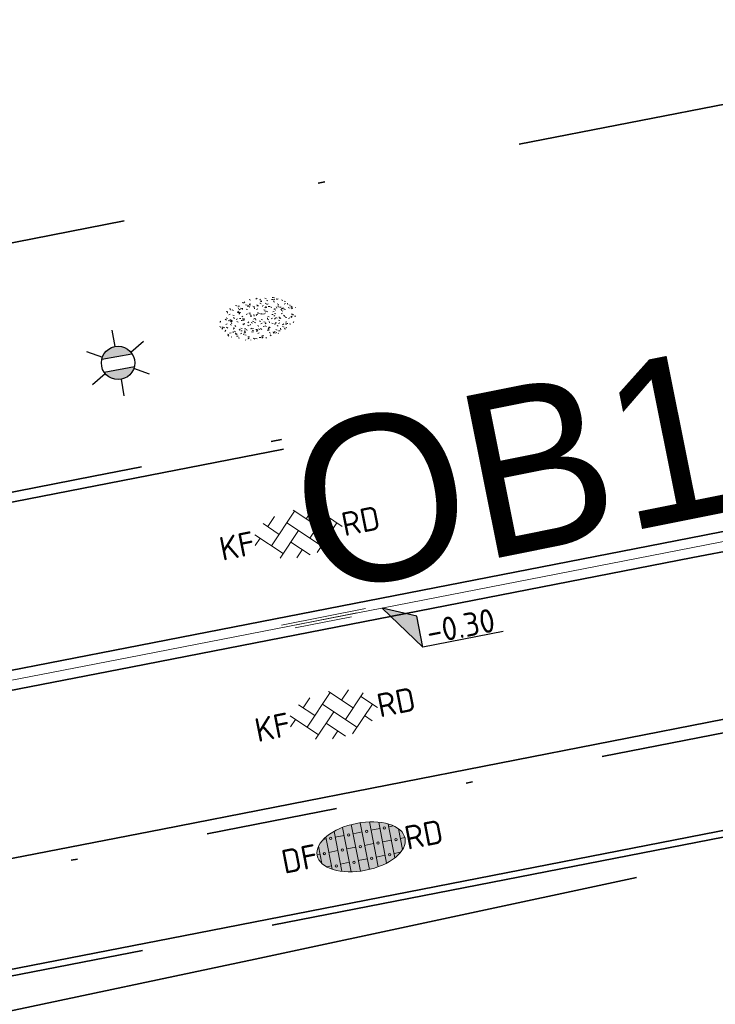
# Model space of a CAD drawing. Header units: metres. Extents: x 0 to 269924, y 0 to 933292.
# Tile 205 of 247: x 135297 to 135308, y 466713 to 466728. Entities that reach past the tile are written whole.
import ezdxf
from ezdxf import colors
from ezdxf.entities.mleader import LeaderData, LeaderLine
from ezdxf.enums import TextEntityAlignment as Align
from ezdxf.math import Vec2, Vec3

# ---------------------------------------------------------------- set-up
doc = ezdxf.new("R2018")
doc.units = ezdxf.units.M
for name, pattern in [('VH-GELEIDEBAND', [6, 2, -2, 0, -2]), ('VH-OPSLUITBAND_100X200', [16, 8, -2, 4, -2]), ('VH-OPSLUITBAND_150X250', [24, 16, -2, 4, -2]), ('XX-PROJECTGRENS', [18, 12, -3, 0, -3])]:
    doc.linetypes.add(name, pattern=pattern)
doc.layers.add('N-WE-GR-GRAS-S', color=7, linetype='Continuous', lineweight=18, true_color=0x00a500)
for name, color, linetype, lineweight in [('N-WE-IE-MEUBILAIR_WEGMEUBILAIR_LICHTMAST-S', 7, 'Continuous', 25), ('N-WE-KG-GRENS_PROJECT-G', 7, 'XX-PROJECTGRENS', 35), ('N-WE-KL-ET_LS_OV_LICHTMAST-S', 190, 'Continuous', 25), ('N-WE-VH-GOOT-S', 170, 'Continuous', 18), ('N-WE-VH-GOOT_STRAATBAKSTEEN-G', 170, 'Continuous', 35), ('N-WE-VH-KANTOPSLUITING-T18', 10, 'Continuous', 18), ('N-WE-VH-KANTOPSLUITING_GELEIDEBAND_50 200_250-G', 20, 'VH-GELEIDEBAND', 35), ('N-WE-VH-KANTOPSLUITING_OPSLUITBAND_100X200-G', 150, 'VH-OPSLUITBAND_100X200', 35), ('N-WE-VH-KANTOPSLUITING_OPSLUITBAND_150X250-G', 150, 'VH-OPSLUITBAND_150X250', 35), ('N-WE-VH-KANTOPSLUITING_VOORKANTBAND-G', 50, 'Continuous', 35), ('N-WE-VH-VERHARDING-T18', 10, 'Continuous', 18), ('N-WE-VH-VERHARDING_ASFALT-S', 7, 'Continuous', 18), ('N-WE-VH-VERHARDING_BETONSTRAATSTEEN-S', 7, 'Continuous', 18), ('N-WE-VH-VERHARDING_STRAATBAKSTEEN-S', 7, 'Continuous', 18), ('X-XX-AL-HOOGTELABEL-S', 7, 'Continuous', 25)]:
    doc.layers.add(name, color=color, linetype=linetype, lineweight=lineweight)
doc.layers.add('X-XX-AL-HULPLIJN-G', color=30, linetype='Continuous', lineweight=18, plot=False)
doc.styles.add('NLCS-ISO', font='NLCS-ISO.ttf')
doc.styles.add('NLCS-ISO-M200-T18', font='NLCS-ISO.ttf', dxfattribs={"height": 0.36})
doc.styles.get("Standard").update_dxf_attribs({"font": 'romand.shx'})

# ---------------------------------------------------------------- blocks, each defined once
blk = doc.blocks.new('*U114')
for p, q in [((2.493, -1.033), (0, 0)), ((0, 0), (2.564, -3.433)), ((2.564, -3.433), (2.493, -1.033)), ((8.765, -3.249), (2.564, -3.433))]:
    blk.add_line(p, q)
blk.add_solid([(2.493, -1.033), (0, 0), (2.564, -3.433)])
at = {"style": 'NLCS-ISO'}
blk.add_attdef('...', text='', height=1.8, rotation=1.70235, dxfattribs=at).set_placement((5.677, -3.76), align=Align.BOTTOM_CENTER)
blk = doc.blocks.new('*U115')
at = {"layer": 'X-XX-AL-HOOGTELABEL-S', "xscale": 0.2000000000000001, "yscale": 0.2000000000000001, "zscale": 0.2000000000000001, "rotation": 358.2976530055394}
blk.add_blockref('*U114', (0, 0), dxfattribs=at).add_auto_attribs({'...': '-0.30'})
blk = doc.blocks.new('*U116')
at = {"layer": 'N-WE-VH-VERHARDING_ASFALT-S', "color": 0, "linetype": 'ByBlock', "lineweight": -2, "transparency": 16777216, "rotation": 11.0601628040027}
blk.add_blockref('*U115', (135302.963, 466719.323), dxfattribs=at)
blk = doc.blocks.new('SVH-SBS_DIKFORMAAT_HALFST_KL-SO')
h = blk.add_hatch(color=254)
edge = h.paths.add_edge_path()
edge.add_ellipse((0.057, -0.028), major_axis=(3.395, 0), ratio=0.533267, start_angle=0, end_angle=360)
for p, q in [((-1.725, -1.569), (-1.725, 1.513)), ((-1.035, -1.742), (-1.035, 1.686)), ((-0.345, -1.825), (-0.345, 1.77)), ((0.345, -1.832), (0.345, 1.776)), ((1.035, -1.761), (1.035, 1.706)), ((1.725, -1.604), (1.725, 1.549)), ((-2.653, 1.063), (-2.415, 1.063)), ((-2.415, -1.269), (-2.415, 1.213)), ((-1.725, 1.063), (-1.035, 1.063)), ((-0.345, 1.063), (0.345, 1.063)), ((1.035, 1.063), (1.725, 1.063)), ((2.415, -1.33), (2.415, 1.274)), ((2.415, 1.063), (2.766, 1.063)), ((3.105, -0.825), (3.105, 0.769)), ((-3.337, 0.028), (-3.105, 0.028)), ((-3.105, -0.687), (-3.105, 0.632)), ((-2.415, 0.028), (-1.725, 0.028)), ((-1.035, 0.028), (-0.345, 0.028)), ((0.345, 0.028), (1.035, 0.028)), ((1.725, 0.028), (2.415, 0.028)), ((3.105, 0.028), (3.45, 0.028)), ((-2.799, -1.007), (-2.415, -1.007)), ((-1.725, -1.007), (-1.035, -1.007)), ((-0.345, -1.007), (0.345, -1.007)), ((1.035, -1.007), (1.725, -1.007)), ((2.415, -1.007), (2.912, -1.007))]:
    blk.add_line(p, q)
for centre in [(-2.07, 1.035), (-0.69, 1.035), (0.69, 1.035), (2.07, 1.035), (-2.76, 0), (-1.38, 0), (0, 0), (1.38, 0), (2.76, 0), (-2.07, -1.091), (-0.69, -1.091), (0.69, -1.035), (2.07, -1.035)]:
    blk.add_circle(centre, 0.0881)
blk.add_ellipse((0.057, -0.028), major_axis=(3.395, 0), ratio=0.533267)
at = {"style": 'NLCS-ISO'}
blk.add_attdef('FORMAAT', text='', height=1.8, dxfattribs=at).set_placement((-3.338, -0.028), align=Align.MIDDLE_RIGHT)
blk.add_attdef('KLEUR', text='', height=1.8, dxfattribs=at).set_placement((3.452, -0.028), align=Align.MIDDLE_LEFT)
at = {"style": 'NLCS-ISO', "flags": 1}
blk.add_attdef('FUNCTIE', text='', height=1.8, dxfattribs=at).set_placement((0.116, -3.585), align=Align.MIDDLE_CENTER)
blk = doc.blocks.new('N-SIE-WEG_LICHTMAST-SO')
h = blk.add_hatch(color=256)
h.paths.add_polyline_path([(1.163, 0.5, 0.658505), (-1.163, 0.5)])
h.paths.add_polyline_path([(-1.163, -0.5, 0.658505), (1.163, -0.5)])
at = {"flags": 128}
for points in [[(0, 1.266), (0, 2.531)], [(-2.192, 1.266), (-1.096, 0.633)], [(1.096, 0.633), (2.192, 1.266)], [(-1.163, 0.5), (1.163, 0.5)], [(-2.192, -1.266), (-1.096, -0.633)], [(-1.163, -0.5), (1.163, -0.5)], [(2.192, -1.266), (1.096, -0.633)], [(0, -1.266), (0, -2.531)]]:
    blk.add_lwpolyline(points, dxfattribs=at)
at = {"ltscale": 0.5}
blk.add_circle((0, 0), 1.266, dxfattribs=at)
at = {"style": 'NLCS-ISO'}
blk.add_attdef('TYPE', text='', height=1.8, dxfattribs=at).set_placement((0, 2.531), align=Align.BOTTOM_CENTER)
blk = doc.blocks.new('SVH-GOOT_SYMBOOL-SO')
at = {"color": 7, "linetype": 'Continuous'}
for p, q in [((0.2, 3.125), (0.2, -3.359)), ((0, 2.669), (0, -2.669)), ((-0.206, 2.137), (-0.206, -2.217))]:
    blk.add_line(p, q, dxfattribs=at)
at = {"style": 'NLCS-ISO'}
blk.add_attdef('MATERIAAL', text='', height=1.8, dxfattribs=at).set_placement((-1.098, 0), align=Align.MIDDLE_RIGHT)
blk.add_attdef('KLEUR', text='', height=1.8, dxfattribs=at).set_placement((1.1, 0), align=Align.MIDDLE_LEFT)
blk = doc.blocks.new('*U586')
at = {"layer": 'N-WE-VH-GOOT-S', "xscale": 0.2, "yscale": 0.2, "zscale": 0.2, "rotation": 90.04068231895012}
blk.add_blockref('SVH-GOOT_SYMBOOL-SO', (0, 0), dxfattribs=at)
blk = doc.blocks.new('*U587')
at = {"layer": 'N-WE-KL-ET_LS_OV_LICHTMAST-S', "color": 0, "linetype": 'ByBlock', "lineweight": -2, "transparency": 16777216, "rotation": 11.06016280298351}
blk.add_blockref('*U586', (135302.056, 466719.146), dxfattribs=at)
blk = doc.blocks.new('*U141')
at = {"lineweight": 30, "flags": 106}
blk.add_attdef('OB', text='', height=0.36, dxfattribs=at).set_placement((0, 0.1), align=Align.BOTTOM_CENTER)
blk = doc.blocks.new('SGR-GRAS_01-SO')
at = {"ltscale": 0.1}
for p, q in [((-0.212, 0.998), (-0.269, 1.031)), ((0.073, 0.993), (0.138, 1.031)), ((-1.448, 0.644), (-1.521, 0.664)), ((-1.469, 0.576), (-1.482, 0.65)), ((-1.302, 0.761), (-1.324, 0.774)), ((-1.284, 0.684), (-1.278, 0.759)), ((-1.154, 0.647), (-1.207, 0.7)), ((-0.939, 0.84), (-1.004, 0.878)), ((-0.968, 0.512), (-0.915, 0.565)), ((-0.893, 0.496), (-0.965, 0.515)), ((-0.892, 0.812), (-0.817, 0.812)), ((-0.873, 0.655), (-0.886, 0.729)), ((-0.871, 0.625), (-0.799, 0.644)), ((-0.804, 0.474), (-0.869, 0.511)), ((-0.73, 0.647), (-0.783, 0.7)), ((-0.689, 0.607), (-0.682, 0.682)), ((-0.576, 0.919), (-0.64, 0.957)), ((-0.562, 0.919), (-0.509, 0.972)), ((-0.441, 0.553), (-0.506, 0.59)), ((-0.427, 0.785), (-0.499, 0.804)), ((-0.425, 0.706), (-0.36, 0.743)), ((-0.305, 0.647), (-0.358, 0.7)), ((-0.317, 0.812), (-0.242, 0.812)), ((-0.316, 0.774), (-0.244, 0.793)), ((-0.278, 0.735), (-0.291, 0.809)), ((-0.078, 0.632), (-0.143, 0.669)), ((-0.093, 0.53), (-0.087, 0.604)), ((0.128, 0.636), (0.056, 0.656)), ((0.119, 0.647), (0.066, 0.7)), ((0.286, 0.711), (0.221, 0.748)), ((0.239, 0.923), (0.312, 0.942)), ((0.258, 0.812), (0.333, 0.812)), ((0.317, 0.814), (0.304, 0.888)), ((0.322, 0.565), (0.375, 0.618)), ((0.429, 0.477), (0.494, 0.514)), ((0.543, 0.647), (0.49, 0.7)), ((0.502, 0.452), (0.509, 0.527)), ((0.594, 0.925), (0.522, 0.945)), ((0.554, 0.619), (0.626, 0.638)), ((0.649, 0.79), (0.584, 0.827)), ((0.684, 0.487), (0.611, 0.507)), ((0.833, 0.812), (0.908, 0.812)), ((0.912, 0.894), (0.907, 0.925)), ((0.967, 0.647), (0.914, 0.7)), ((0.927, 0.764), (0.992, 0.802)), ((1.012, 0.869), (0.947, 0.906)), ((1.15, 0.777), (1.077, 0.796)), ((1.147, 0.502), (1.082, 0.54)), ((1.109, 0.767), (1.182, 0.787)), ((1.392, 0.647), (1.339, 0.7)), ((1.51, 0.581), (1.445, 0.619)), ((-1.964, -0.07), (-1.977, 0.004)), ((-1.93, 0.188), (-1.925, 0.244)), ((-1.893, 0.237), (-1.921, 0.253)), ((-1.668, 0.023), (-1.595, 0.043)), ((-1.596, 0.241), (-1.649, 0.294)), ((-1.53, 0.316), (-1.595, 0.353)), ((-1.517, 0.187), (-1.442, 0.187)), ((-1.358, 0.206), (-1.431, 0.226)), ((-1.427, 0.476), (-1.354, 0.496)), ((-1.421, 0.131), (-1.356, 0.168)), ((-1.369, 0.009), (-1.382, 0.083)), ((-1.375, 0.106), (-1.322, 0.159)), ((-1.334, 0.111), (-1.328, 0.186)), ((-1.167, 0.395), (-1.232, 0.432)), ((-1.172, 0.241), (-1.225, 0.294)), ((-1.112, 0.172), (-1.04, 0.192)), ((-1.032, 0.028), (-1.097, 0.066)), ((-0.942, 0.187), (-0.867, 0.187)), ((-0.923, 0.418), (-0.858, 0.456)), ((-0.803, 0.057), (-0.875, 0.077)), ((-0.747, 0.241), (-0.8, 0.294)), ((-0.773, 0.089), (-0.786, 0.163)), ((-0.739, 0.034), (-0.732, 0.109)), ((-0.669, 0.107), (-0.734, 0.145)), ((-0.557, 0.321), (-0.485, 0.34)), ((-0.337, 0.347), (-0.41, 0.366)), ((-0.323, 0.241), (-0.376, 0.294)), ((-0.306, 0.186), (-0.371, 0.224)), ((-0.367, 0.187), (-0.292, 0.187)), ((-0.243, 0.017), (-0.17, 0.036)), ((-0.178, 0.169), (-0.191, 0.242)), ((-0.143, -0.043), (-0.137, 0.032)), ((-0.085, 0.159), (-0.032, 0.212)), ((-0.069, 0.189), (-0.004, 0.227)), ((0.057, 0.265), (-0.008, 0.303)), ((-0.002, 0.47), (0.071, 0.489)), ((0.101, 0.241), (0.048, 0.294)), ((0.218, 0.198), (0.146, 0.217)), ((0.208, 0.187), (0.283, 0.187)), ((0.313, 0.166), (0.385, 0.185)), ((0.42, 0.344), (0.355, 0.382)), ((0.417, 0.248), (0.404, 0.322)), ((0.526, 0.241), (0.472, 0.294)), ((0.555, -0.022), (0.49, 0.015)), ((0.774, 0.049), (0.701, 0.069)), ((0.784, 0.423), (0.719, 0.461)), ((0.783, 0.187), (0.858, 0.187)), ((0.918, 0.057), (0.853, 0.094)), ((0.868, 0.315), (0.941, 0.334)), ((0.95, 0.241), (0.897, 0.294)), ((1.012, 0.328), (0.999, 0.402)), ((1.098, 0.375), (1.104, 0.45)), ((1.239, 0.338), (1.167, 0.358)), ((1.183, 0.011), (1.255, 0.03)), ((1.206, 0.212), (1.259, 0.265)), ((1.282, 0.136), (1.217, 0.173)), ((1.283, 0.248), (1.348, 0.286)), ((1.374, 0.241), (1.321, 0.294)), ((1.358, 0.187), (1.433, 0.187)), ((1.424, 0.463), (1.496, 0.483)), ((1.645, 0.215), (1.58, 0.252)), ((1.607, 0.407), (1.594, 0.481)), ((1.693, 0.298), (1.7, 0.373)), ((1.795, 0.19), (1.722, 0.209)), ((1.738, 0.159), (1.81, 0.179)), ((1.798, 0.241), (1.745, 0.294)), ((1.933, 0.187), (1.948, 0.187)), ((-1.918, -0.157), (-1.854, -0.119)), ((-1.824, -0.083), (-1.897, -0.064)), ((-1.759, -0.13), (-1.823, -0.092)), ((-1.782, -0.301), (-1.729, -0.248)), ((-1.624, -0.496), (-1.689, -0.459)), ((-1.613, -0.166), (-1.667, -0.113)), ((-1.567, -0.438), (-1.492, -0.438)), ((-1.395, -0.051), (-1.46, -0.013)), ((-1.385, -0.462), (-1.378, -0.387)), ((-1.353, -0.281), (-1.281, -0.261)), ((-1.269, -0.232), (-1.341, -0.212)), ((-1.261, -0.417), (-1.326, -0.38)), ((-1.269, -0.557), (-1.282, -0.483)), ((-1.189, -0.166), (-1.242, -0.113)), ((-1.065, -0.386), (-1, -0.348)), ((-0.992, -0.438), (-0.917, -0.438)), ((-0.897, -0.338), (-0.962, -0.301)), ((-0.765, -0.166), (-0.818, -0.113)), ((-0.798, -0.132), (-0.726, -0.112)), ((-0.789, -0.539), (-0.782, -0.464)), ((-0.713, -0.381), (-0.786, -0.361)), ((-0.674, -0.477), (-0.687, -0.403)), ((-0.534, -0.259), (-0.599, -0.222)), ((-0.567, -0.098), (-0.502, -0.061)), ((-0.491, -0.248), (-0.438, -0.195)), ((-0.484, -0.436), (-0.411, -0.416)), ((-0.417, -0.438), (-0.342, -0.438)), ((-0.341, -0.166), (-0.394, -0.113)), ((-0.248, -0.091), (-0.32, -0.072)), ((-0.171, -0.18), (-0.236, -0.143)), ((-0.078, -0.398), (-0.091, -0.324)), ((0.084, -0.166), (0.031, -0.113)), ((0.072, -0.287), (0.144, -0.268)), ((0.192, -0.101), (0.127, -0.064)), ((0.158, -0.438), (0.233, -0.438)), ((0.308, -0.24), (0.235, -0.221)), ((0.327, -0.468), (0.262, -0.43)), ((0.287, -0.327), (0.352, -0.289)), ((0.452, -0.12), (0.459, -0.046)), ((0.508, -0.166), (0.455, -0.113)), ((0.517, -0.318), (0.504, -0.244)), ((0.69, -0.389), (0.625, -0.351)), ((0.627, -0.138), (0.7, -0.119)), ((0.733, -0.438), (0.808, -0.438)), ((0.785, -0.039), (0.85, -0.002)), ((0.863, -0.389), (0.791, -0.37)), ((0.799, -0.195), (0.852, -0.142)), ((0.932, -0.166), (0.879, -0.113)), ((0.942, -0.442), (1.014, -0.423)), ((1.053, -0.31), (0.988, -0.272)), ((1.048, -0.198), (1.054, -0.123)), ((1.112, -0.239), (1.099, -0.165)), ((1.329, -0.1), (1.256, -0.08)), ((1.356, -0.166), (1.303, -0.113)), ((1.308, -0.438), (1.383, -0.438)), ((1.416, -0.231), (1.351, -0.193)), ((1.497, -0.293), (1.569, -0.274)), ((1.639, -0.268), (1.704, -0.231)), ((1.643, -0.275), (1.65, -0.2)), ((1.684, -0.547), (1.736, -0.495)), ((1.707, -0.159), (1.694, -0.085)), ((1.779, -0.152), (1.715, -0.114)), ((1.781, -0.166), (1.728, -0.113)), ((1.884, -0.248), (1.812, -0.229)), ((-1.631, -0.572), (-1.684, -0.519)), ((-1.535, -0.657), (-1.498, -0.636)), ((-1.207, -0.572), (-1.26, -0.519)), ((-1.179, -0.67), (-1.252, -0.651)), ((-1.126, -0.784), (-1.191, -0.746)), ((-1.039, -0.585), (-0.967, -0.565)), ((-0.898, -0.654), (-0.845, -0.601)), ((-0.836, -0.943), (-0.853, -0.926)), ((-0.783, -0.572), (-0.836, -0.519)), ((-0.763, -0.705), (-0.828, -0.667)), ((-0.725, -0.889), (-0.652, -0.869)), ((-0.709, -0.902), (-0.644, -0.864)), ((-0.624, -0.819), (-0.696, -0.799)), ((-0.582, -0.994), (-0.587, -0.97)), ((-0.399, -0.626), (-0.464, -0.588)), ((-0.376, -0.979), (-0.429, -0.926)), ((-0.358, -0.572), (-0.411, -0.519)), ((-0.265, -0.992), (-0.33, -0.955)), ((-0.158, -0.529), (-0.23, -0.51)), ((-0.211, -0.614), (-0.146, -0.577)), ((-0.193, -0.616), (-0.187, -0.541)), ((-0.169, -0.74), (-0.097, -0.72)), ((-0.068, -0.968), (-0.141, -0.948)), ((-0.036, -0.547), (-0.101, -0.509)), ((-0.014, -1.008), (0.039, -0.955)), ((0.048, -0.979), (-0.005, -0.926)), ((0.021, -0.964), (0.008, -0.89)), ((0.066, -0.572), (0.013, -0.519)), ((0.099, -0.913), (0.034, -0.876)), ((0.397, -0.678), (0.325, -0.659)), ((0.386, -0.591), (0.459, -0.572)), ((0.393, -0.601), (0.446, -0.548)), ((0.462, -0.834), (0.397, -0.797)), ((0.402, -0.693), (0.409, -0.618)), ((0.472, -0.979), (0.419, -0.926)), ((0.49, -0.572), (0.437, -0.519)), ((0.617, -0.884), (0.604, -0.81)), ((0.643, -0.843), (0.708, -0.806)), ((0.701, -0.895), (0.773, -0.876)), ((0.825, -0.755), (0.76, -0.718)), ((0.856, -0.938), (0.844, -0.926)), ((0.914, -0.572), (0.861, -0.519)), ((0.953, -0.827), (0.88, -0.808)), ((0.998, -0.77), (1.004, -0.696)), ((1.188, -0.676), (1.123, -0.639)), ((1.141, -0.556), (1.206, -0.518)), ((1.212, -0.805), (1.199, -0.731)), ((1.256, -0.746), (1.328, -0.727)), ((1.339, -0.572), (1.286, -0.519)), ((1.419, -0.538), (1.346, -0.518)), ((1.551, -0.597), (1.486, -0.56)), ((1.713, -0.522), (1.71, -0.519)), ((0.172, -1.037), (0.218, -1.024))]:
    blk.add_line(p, q, dxfattribs=at)
at = {"ltscale": 0.1, "style": 'NLCS-ISO'}
blk.add_attdef('TYPE', text='', height=0.5, dxfattribs=at).set_placement((3.471, -0.016), align=Align.MIDDLE_CENTER)
blk = doc.blocks.new('SVH-BSS_KEIFORMAAT_KEPER_KL-SO')
for p, q in [((-0.1, 1.585), (1.485, 0)), ((-2.52, 1.035), (-1.485, 0)), ((-2.227, -0.742), (0, 1.485)), ((-2.227, 0.742), (-1.568, 1.402)), ((0.742, 0.742), (1.405, 1.405)), ((0.742, -0.742), (2.464, 0.979)), ((-3.438, -0.468), (-2.97, 0)), ((-3.308, 0.338), (-1.485, -1.485)), ((-1.774, -1.774), (0, 0)), ((-0.742, 0.742), (1.485, -1.485)), ((1.058, -1.911), (2.97, 0)), ((2.227, 0.742), (3.31, -0.34)), ((-0.742, -0.742), (0.504, -1.989)), ((2.227, -0.742), (2.72, -1.235)), ((-0.515, -2), (0, -1.485))]:
    blk.add_line(p, q)
at = {"style": 'NLCS-ISO'}
blk.add_attdef('FORMAAT', text='', height=1.8, dxfattribs=at).set_placement((-3.471, -0.234), align=Align.MIDDLE_RIGHT)
blk.add_attdef('KLEUR', text='', height=1.8, dxfattribs=at).set_placement((3.318, -0.215), align=Align.MIDDLE_LEFT)
at = {"style": 'NLCS-ISO', "flags": 1}
blk.add_attdef('FUNCTIE', text='', height=1.8, dxfattribs=at).set_placement((0.116, -3.585), align=Align.MIDDLE_CENTER)

msp = doc.modelspace()

# ---------------------------------------------------------------- linework, layer by layer
at = {"layer": 'N-WE-KG-GRENS_PROJECT-G', "flags": 128}
msp.add_lwpolyline([(133942.152, 466524.013), (133955.533, 466522.507), (133956.145, 466521.626), (133962.811, 466521.355), (133963.543, 466522.67), (133965.054, 466522.563), (133965.551, 466521.193), (133981.5, 466520.334), (133981.565, 466520.896), (133982.028, 466520.86), (133994.134, 466520.33), (133994.151, 466519.671), (134009.067, 466519.478), (134013.911, 466519.512), (134027.732, 466519.636), (134028.693, 466519.554), (134034.796, 466519.611), (134050.86, 466519.659), (134068.501, 466520.152), (134071.254, 466520.237), (134077.26, 466520.692), (134094.041, 466522.635), (134101.385, 466523.282), (134101.428, 466523.91), (134128.995, 466527.092), (134141.938, 466528.627), (134148.421, 466529.392), (134148.476, 466529.087), (134157.108, 466530.24), (134157.762, 466530.339), (134157.953, 466529.076), (134163.706, 466529.946), (134172.69, 466531.055), (134201.838, 466535.069), (134202.197, 466534.878), (134203.304, 466535.042), (134208.161, 466535.722), (134214.682, 466536.673), (134215.15, 466536.846), (134235.766, 466539.754), (134239.587, 466540.449), (134251.117, 466542.218), (134251.536, 466542.09), (134264.479, 466543.833), (134264.487, 466544.317), (134273.56, 466545.641), (134273.608, 466545.287), (134285.679, 466546.863), (134299.118, 466548.971), (134309.192, 466550.345), (134329.805, 466553.659), (134341.526, 466555.206), (134346.97, 466556.112), (134351.977, 466556.025), (134358.949, 466556.887), (134359.186, 466557.313), (134365.426, 466557.917), (134389.225, 466560.758), (134395.395, 466561.519), (134400.633, 466562.019), (134418.638, 466563.907), (134426.404, 466566.343), (134432.472, 466567.14), (134437.532, 466567.422), (134444.848, 466568.25), (134448.277, 466568.388), (134484.594, 466572.762), (134486.539, 466572.966), (134490.599, 466573.546), (134498.499, 466574.536), (134514.318, 466576.701), (134542.397, 466581.367), (134546.702, 466582.122), (134551.593, 466582.441), (134551.871, 466583.179), (134557.906, 466584.406), (134558.276, 466584.115), (134567.36, 466586.004), (134582.717, 466588.715), (134583.108, 466588.972), (134590.444, 466590.398), (134630.038, 466598.271), (134633.264, 466598.923), (134632.087, 466604.993), (134646.051, 466607.537), (134647.414, 466607.429), (134666.972, 466611.405), (134675.342, 466617.463), (134674.819, 466607.593), (134696.995, 466610.537), (134702.172, 466611.327), (134706.525, 466612.071), (134709.085, 466612.323), (134712.087, 466612.776), (134715, 466613.203), (134716.349, 466613.229), (134723.364, 466613.968), (134738.981, 466616.639), (134746.062, 466617.28), (134746.09, 466616.641), (134760.121, 466618.861), (134759.993, 466619.829), (134768.446, 466621.137), (134784.615, 466623.738), (134787.541, 466625.072), (134796.772, 466626.479), (134796.899, 466625.715), (134813.878, 466628.545), (134820.226, 466629.584), (134847.68, 466634.234), (134881.79, 466639.204), (134881.926, 466639.532), (134884.43, 466640.009), (134893.797, 466641.711), (134903.085, 466643.328), (134904.138, 466643.527), (134920.265, 466646.374), (134921.332, 466646.578), (134937.367, 466649.518), (134938.501, 466649.708), (134961.555, 466654.096), (134967.764, 466655.262), (134974.722, 466656.563), (134984.23, 466658.491), (134992.023, 466659.998), (134995.809, 466660.766), (135000.442, 466661.693), (135009.695, 466663.648), (135010.659, 466663.869), (135018.832, 466665.618), (135021.92, 466666.314), (135034.093, 466668.943), (135034.161, 466668.769), (135043.8, 466670.832), (135059.084, 466674.02), (135068.771, 466676.078), (135083.089, 466679.034), (135091.902, 466680.993), (135097.488, 466682.166), (135104.831, 466683.651), (135116.534, 466686.231), (135119.892, 466686.792), (135126.3, 466688.013), (135127.347, 466688.196), (135130.448, 466688.891), (135135.602, 466689.887), (135140.19, 466691.518), (135166.592, 466696.94), (135182.368, 466700.724), (135201.902, 466704.748), (135203.941, 466705.082), (135209.867, 466705.957), (135217.801, 466707.782), (135228.821, 466709.933), (135242.391, 466712.598), (135277.698, 466719.723), (135279.457, 466720.111), (135279.55, 466721.578), (135288.178, 466723.073), (135350.963, 466735.305), (135501.986, 466763.685), (135501.162, 466761.839), (135525.132, 466766.833), (135533.639, 466768.672), (135569.042, 466775.188), (135582.767, 466777.378), (135584.022, 466777.634), (135585.675, 466776.264, 0.01918), (135652.451, 466792.01), (135652.891, 466793.457), (135660.981, 466795.919), (135661.574, 466796.074), (135664.481, 466796.836), (135665.946, 466796.651), (135673.558, 466799.328), (135680.977, 466801.739), (135687.276, 466804.201), (135692.547, 466806.295), (135705.432, 466809.743), (135712.094, 466810.706), (135728.145, 466817.035), (135760.285, 466825.832), (135773.458, 466829.179), (135789.116, 466834.08), (135813.029, 466842.892), (135823.352, 466846.718), (135839.426, 466852.91), (135860.96, 466860.89), (135867.928, 466863.26), (135895.199, 466872.784), (135899.312, 466861.8), (135873.359, 466852.082), (135873.188, 466848.843), (135867.814, 466846.669), (135856.104, 466842.036), (135847.253, 466838.505), (135830.033, 466832.514), (135818.854, 466828.652), (135812.865, 466826.949), (135808.959, 466825.804), (135805.053, 466824.658), (135770.731, 466814.307), (135766.971, 466812.016), (135761.879, 466808.079), (135757.591, 466807.133), (135743.839, 466803.566), (135724.075, 466798.35), (135721.275, 466798.229), (135720.422, 466801.401), (135715.133, 466799.834), (135698.553, 466794.754), (135698.279, 466793.693), (135686.038, 466790.352), (135686.038, 466789.248), (135686.038, 466787.562), (135681.985, 466786.092), (135677.719, 466785.319), (135623.458, 466770.711), (135607.41, 466767.662), (135584.355, 466763.142), (135577.091, 466761.475), (135570.47, 466760.803), (135524.714, 466753.103), (135522.642, 466752.878), (135515.666, 466751.661), (135498.388, 466748.218), (135460.498, 466741.759), (135438.515, 466737.953), (135402.134, 466731.048), (135401.842, 466732.671), (135396.111, 466731.637), (135390.927, 466730.659), (135374.008, 466727.423), (135342.463, 466720.896), (135337.831, 466720.249), (135332.781, 466719.412), (135316.41, 466716.549), (135312.764, 466716.512), (135301.04, 466714.003), (135296.667, 466713.077), (135288.078, 466711.338), (135288.031, 466710.414), (135288.066, 466708.643), (135283.612, 466707.738), (135244.114, 466700.084), (135242.59, 466702.114), (135218.779, 466697.088), (135216.4, 466696.736), (135207.126, 466694.996), (135197.842, 466693.22), (135196.987, 466690.777), (135188.214, 466689.009), (135186.218, 466690.919), (135157.953, 466685.339), (135157.545, 466682.623), (135152.388, 466681.564), (135151.517, 466683.806), (135135.729, 466680.62), (135134.464, 466677.149), (135128.184, 466675.854), (135125.788, 466678.571), (135109.606, 466675.114), (135107.871, 466673.543), (135107.871, 466672.134), (135099.469, 466670.442), (135080.265, 466666.625), (135079.406, 466666.151), (135069.61, 466664.202), (135057.638, 466661.759), (135035.803, 466657.155), (135033.723, 466658.689), (135013.618, 466654.679), (135014.198, 466652.086), (135012.612, 466651.731), (135012.176, 466654.16), (134999.525, 466651.581), (134981.058, 466648.065), (134978.74, 466647.609), (134978.586, 466647.723), (134973.29, 466646.777), (134967.912, 466645.754), (134966.071, 466645.409), (134952.75, 466642.776), (134952.592, 466643.577), (134951.246, 466643.315), (134944.955, 466642.097), (134940.872, 466641.345), (134939.907, 466640.789), (134925.329, 466637.906), (134925.171, 466637.877), (134925.333, 466636.966), (134925.553, 466635.733), (134922.159, 466635.157), (134921.983, 466636.201), (134920.712, 466635.973), (134906.644, 466633.431), (134906.509, 466633.768), (134899.927, 466632.517), (134896.041, 466630.574), (134862.297, 466626.202), (134861.423, 466623.924), (134854.723, 466622.819), (134853.222, 466624.597), (134834.721, 466621.381), (134818.755, 466618.638), (134803.128, 466616.182), (134801.097, 466614.744), (134787.48, 466613.242), (134768.983, 466610.888), (134755.14, 466609.258), (134754.957, 466609.237), (134754.786, 466610.217), (134731.872, 466606.359), (134713.4, 466603.055), (134699.607, 466600.717), (134685.428, 466598.156), (134675.878, 466596.194), (134672.276, 466595.656), (134668.91, 466595.016), (134645.926, 466591.058), (134638.577, 466590.001), (134611.474, 466584.899), (134601.717, 466583.131), (134600.6, 466582.901), (134592.762, 466581.44), (134575.118, 466578.109), (134569.726, 466577.127), (134558.057, 466574.923), (134547.369, 466573.132), (134538.23, 466571.522), (134531.355, 466570.551), (134524.272, 466569.346), (134519.026, 466568.326), (134515.39, 466567.719), (134505.384, 466563.341), (134500.986, 466562.643), (134495.881, 466561.909), (134495.823, 466562.312), (134492.204, 466563.642), (134484.398, 466562.518), (134478.905, 466561.786), (134469.843, 466560.533), (134464.536, 466559.742), (134456.919, 466558.745), (134448.033, 466557.687), (134433.208, 466556.61), (134412.104, 466554.577), (134407.553, 466554.101), (134387.467, 466551.741), (134381.785, 466550.955), (134364.962, 466548.659), (134360.191, 466548.481), (134354.944, 466547.628), (134324.113, 466542.837), (134319.685, 466541.923), (134312.466, 466540.844), (134307.061, 466539.9), (134305.527, 466540.739), (134283.993, 466537.831), (134278.004, 466536.268), (134260.392, 466533.941), (134253.899, 466532.65), (134244.867, 466531.618), (134227.961, 466528.835), (134196.876, 466524.748), (134191.294, 466524.652), (134189.441, 466519.487), (134180.543, 466523.251), (134138.079, 466517.961), (134135.279, 466517.668), (134120.646, 466515.791), (134115.858, 466514.998), (134094.415, 466512.788), (134094.483, 466512.133), (134077.905, 466510.692), (134056.132, 466509.19), (134043.898, 466509.02), (134033.049, 466509.242), (134023.923, 466509.529), (134011.048, 466510.262), (134011.12, 466510.989), (133978.031, 466511.971), (133977.492, 466511.386), (133976.525, 466511.415), (133970.93, 466511.61), (133940.859, 466512.853), (133936.339, 466513.04), (133926.354, 466513.566), (133918.767, 466513.929), (133914.845, 466514.016), (133909.555, 466514.279), (133907.78, 466514.373), (133898.183, 466514.701), (133889.291, 466514.99), (133877.411, 466515.387), (133865.169, 466516.189), (133858.598, 466516.511), (133853.557, 466516.784), (133840.824, 466517.534), (133833.647, 466517.757), (133833.706, 466517.421), (133832.853, 466517.458), (133826.979, 466517.575), (133808.076, 466518.296), (133803.308, 466518.179), (133802.56, 466518.555), (133780.072, 466520.153), (133779.6, 466519.291), (133774.066, 466519.538), (133773.735, 466520.559), (133740.527, 466522.642), (133713.376, 466524.159), (133705.703, 466524.636), (133705.709, 466526.266), (133685.059, 466527.583), (133660.563, 466529.253), (133639.129, 466529.346), (133622.453, 466530.286), (133616.388, 466530.543), (133614.494, 466530.624), (133604.393, 466531.597), (133597.464, 466531.465), (133574.3, 466531.955), (133566.695, 466531.543), (133561.32, 466531.616), (133554.142, 466531.627), (133545.309, 466531.719), (133535.509, 466531.795), (133530.483, 466531.897), (133499.098, 466532.845), (133498.91, 466530.624), (133497.604, 466522.359), (133448.566, 466524.379), (133448.421, 466522.59), (133414.567, 466524.034), (133414.497, 466533.241), (133401.904, 466533.723), (133353.812, 466535.745), (133352.26, 466536.139), (133333.107, 466536.524), (133333.343, 466545.829), (133369.152, 466544.714), (133381.325, 466544.396), (133400.699, 466543.637), (133404.005, 466543.551), (133435.456, 466542.61), (133435.456, 466542.277), (133451.526, 466541.628), (133467.883, 466541.235), (133477.659, 466542.034), (133509.103, 466541.442), (133515.138, 466541.284), (133519.939, 466540.992), (133525.525, 466540.798), (133532.518, 466540.097), (133548.147, 466539.778), (133548.297, 466540.601), (133555.22, 466540.722), (133564.265, 466540.558), (133565.06, 466540.188), (133570.074, 466540.025), (133574.07, 466539.875), (133576.623, 466539.795), (133577.163, 466540.007), (133601.21, 466539.677), (133602.809, 466541.635), (133610.483, 466541.448), (133611.878, 466539.353), (133618.8, 466539.154), (133622.331, 466538.943), (133622.362, 466539.485), (133627.247, 466539.274), (133627.305, 466538.709), (133642.487, 466537.733), (133654.92, 466537.235), (133674.71, 466536.649), (133674.766, 466536.962), (133682.638, 466536.639), (133685.084, 466535.631), (133701.924, 466534.36), (133703.6, 466534.856), (133708.504, 466534.396), (133731.895, 466532.391), (133737.992, 466531.942), (133749.854, 466530.901), (133752.15, 466530.77), (133756.921, 466530.655), (133767.535, 466530.109), (133779.853, 466530.016), (133787.77, 466529.934), (133810.905, 466528.967), (133832.384, 466528.238), (133837.192, 466527.837), (133897.841, 466525.036)], format="xyb", close=True, dxfattribs=at)
at = {"layer": 'N-WE-VH-GOOT_STRAATBAKSTEEN-G', "flags": 128}
for points in [[(135099.352, 466678.655), (135105.806, 466679.959), (135108.878, 466680.579), (135124.92, 466683.811), (135144.242, 466687.676), (135146.992, 466688.226), (135167.273, 466692.325), (135179.756, 466694.851), (135191.674, 466697.266), (135203.122, 466699.584), (135219.904, 466702.972), (135269.882, 466712.954), (135284.319, 466715.827), (135289.968, 466716.948), (135291.06, 466717.158), (135299.095, 466718.72), (135307.615, 466720.385), (135311.461, 466721.124), (135313.604, 466721.513), (135313.849, 466721.557), (135314.107, 466721.605), (135316.025, 466721.954)], [(135099.411, 466678.361), (135105.865, 466679.665), (135108.938, 466680.285), (135124.979, 466683.517), (135144.3, 466687.381), (135147.051, 466687.932), (135167.332, 466692.031), (135179.815, 466694.557), (135191.733, 466696.972), (135203.181, 466699.29), (135219.963, 466702.678), (135269.941, 466712.66), (135284.378, 466715.533), (135290.025, 466716.654), (135291.117, 466716.863), (135299.152, 466718.426), (135307.672, 466720.091), (135311.516, 466720.829), (135313.657, 466721.218), (135313.903, 466721.262), (135314.161, 466721.31), (135316.079, 466721.658)]]:
    msp.add_lwpolyline(points, dxfattribs=at)
at = {"layer": 'N-WE-VH-KANTOPSLUITING_GELEIDEBAND_50 200_250-G', "flags": 128}
msp.add_lwpolyline([(135308.259, 466717.454), (135308.185, 466717.44), (135299.673, 466715.776), (135291.629, 466714.212), (135290.543, 466714.004), (135288.411, 466713.581)], dxfattribs=at)
at = {"layer": 'N-WE-VH-KANTOPSLUITING_OPSLUITBAND_100X200-G', "flags": 128}
msp.add_lwpolyline([(135197.656, 466693.529), (135202.437, 466694.498), (135202.319, 466695.086), (135202.904, 466695.205), (135205.063, 466695.641), (135205.182, 466695.052), (135216.963, 466697.431), (135216.845, 466698.019), (135219.589, 466698.573), (135219.708, 466697.985), (135221.591, 466698.365), (135235.046, 466701.072), (135242.614, 466702.582), (135244.241, 466700.414), (135287.543, 466708.806), (135287.703, 466711.88), (135291.924, 466712.69), (135299.97, 466714.255), (135308.48, 466715.918), (135312.296, 466716.651), (135316.875, 466717.484), (135317.31, 466717.567), (135317.908, 466717.155), (135329.071, 466719.215), (135331.421, 466720.275), (135347.259, 466723.315), (135348.251, 466723.506), (135389.342, 466731.869), (135391.08, 466730.739)], dxfattribs=at)
at = {"layer": 'N-WE-VH-KANTOPSLUITING_OPSLUITBAND_150X250-G', "flags": 128}
msp.add_lwpolyline([(135316.997, 466724.843), (135315.08, 466724.475), (135313.629, 466724.211), (135313.376, 466724.165), (135313.134, 466724.121), (135310.974, 466723.729), (135307.111, 466722.987), (135298.589, 466721.321), (135290.557, 466719.76), (135289.46, 466719.549), (135283.802, 466718.426), (135269.364, 466715.553), (135268.786, 466715.438), (135266.433, 466717.007), (135228.557, 466709.443), (135226.977, 466707.087), (135219.382, 466705.571), (135204.833, 466702.633), (135202.475, 466704.199), (135191.572, 466701.99), (135190.009, 466699.632), (135179.23, 466697.448), (135166.748, 466694.922), (135146.469, 466690.824), (135143.722, 466690.274), (135124.399, 466686.41), (135108.354, 466683.177), (135105.281, 466682.557), (135098.824, 466681.252), (135096.969, 466680.873), (135074.476, 466676.26), (135046.983, 466670.587), (135045.521, 466670.262), (135043.43, 466669.798), (135043.122, 466669.729), (135033.87, 466667.669), (135032.34, 466667.347), (135031.32, 466667.131), (135021.759, 466665.106), (134997.256, 466659.809), (134981.175, 466656.553), (134965.833, 466653.672), (134962.285, 466652.978), (134946.633, 466649.904), (134946.388, 466649.857), (134942.713, 466649.176), (134929.657, 466646.779), (134906.08, 466642.52), (134879.042, 466637.648), (134851.29, 466632.53)], dxfattribs=at)
at = {"layer": 'N-WE-VH-KANTOPSLUITING_VOORKANTBAND-G'}
for points in [[(135203.676, 466696.84), (135220.455, 466700.227), (135270.43, 466710.208), (135284.862, 466713.08), (135290.505, 466714.2), (135291.592, 466714.409), (135299.635, 466715.973), (135308.147, 466717.637), (135311.975, 466718.371), (135314.1, 466718.758), (135314.35, 466718.802), (135314.612, 466718.851), (135316.554, 466719.204), (135346.929, 466725.034), (135347.911, 466725.223), (135396.529, 466735.118)], [(135205.26, 466695.17), (135216.846, 466697.509), (135216.727, 466698.097), (135219.667, 466698.691), (135219.786, 466698.103), (135221.572, 466698.463), (135235.027, 466701.17), (135242.657, 466702.692), (135244.283, 466700.524), (135287.447, 466708.889), (135287.608, 466711.963), (135291.905, 466712.789), (135299.951, 466714.353), (135308.461, 466716.017), (135312.278, 466716.749), (135316.857, 466717.582), (135317.332, 466717.673), (135317.931, 466717.261), (135329.041, 466719.311), (135331.39, 466720.371), (135347.24, 466723.414), (135348.231, 466723.604), (135389.362, 466731.975)]]:
    msp.add_lwpolyline(points, dxfattribs=at)
at = {"layer": 'N-WE-VH-KANTOPSLUITING_VOORKANTBAND-G', "flags": 128}
msp.add_lwpolyline([(135317.025, 466724.696), (135315.107, 466724.328), (135313.656, 466724.064), (135313.402, 466724.017), (135313.16, 466723.974), (135311.001, 466723.581), (135307.139, 466722.84), (135298.618, 466721.174), (135290.586, 466719.612), (135289.489, 466719.402), (135283.831, 466718.279), (135269.393, 466715.406), (135268.755, 466715.278), (135266.402, 466716.848), (135228.648, 466709.308), (135227.067, 466706.952), (135219.412, 466705.424), (135204.802, 466702.474)], dxfattribs=at)
at = {"layer": 'X-XX-AL-HULPLIJN-G'}
for points in [[(135099.382, 466678.508), (135105.836, 466679.812), (135108.908, 466680.432), (135124.95, 466683.664), (135144.271, 466687.528), (135147.021, 466688.079), (135167.303, 466692.178), (135179.786, 466694.704), (135191.704, 466697.119), (135203.151, 466699.437), (135219.933, 466702.825), (135269.911, 466712.807), (135284.348, 466715.68), (135289.997, 466716.801), (135291.089, 466717.011), (135299.124, 466718.573), (135307.643, 466720.238), (135311.488, 466720.976), (135313.63, 466721.366), (135313.876, 466721.41), (135314.134, 466721.457), (135316.052, 466721.806), (135347.411, 466727.827)], [(135315.581, 466721.72), (135314.134, 466721.457), (135313.876, 466721.41), (135313.63, 466721.366), (135311.488, 466720.976), (135307.643, 466720.238), (135299.124, 466718.573), (135291.089, 466717.011), (135289.997, 466716.801), (135284.348, 466715.68), (135248.958, 466708.637), (135243.004, 466707.452), (135234.123, 466705.68), (135220.666, 466702.973), (135202.095, 466699.224), (135179.786, 466694.704), (135167.303, 466692.178), (135147.021, 466688.079), (135144.271, 466687.528), (135124.95, 466683.664), (135108.908, 466680.432), (135105.836, 466679.812), (135099.382, 466678.508)], [(135315.581, 466721.72), (135314.134, 466721.457), (135313.876, 466721.41), (135313.63, 466721.366), (135311.488, 466720.976), (135307.643, 466720.238), (135299.124, 466718.573), (135291.089, 466717.011), (135289.997, 466716.801), (135284.348, 466715.68), (135248.958, 466708.637), (135243.004, 466707.452), (135234.123, 466705.68), (135220.666, 466702.973), (135202.095, 466699.224), (135179.786, 466694.704), (135167.303, 466692.178), (135147.021, 466688.079), (135144.271, 466687.528), (135124.95, 466683.664), (135108.908, 466680.432), (135105.836, 466679.812), (135099.382, 466678.508)], [(135315.581, 466721.72), (135314.134, 466721.457), (135313.876, 466721.41), (135313.63, 466721.366), (135311.488, 466720.976), (135307.643, 466720.238), (135299.124, 466718.573), (135291.089, 466717.011), (135289.997, 466716.801), (135284.348, 466715.68), (135248.958, 466708.637), (135243.004, 466707.452), (135234.123, 466705.68), (135220.666, 466702.973), (135202.095, 466699.224), (135179.786, 466694.704), (135167.303, 466692.178), (135147.021, 466688.079), (135144.271, 466687.528), (135124.95, 466683.664), (135108.908, 466680.432), (135105.836, 466679.812), (135099.382, 466678.508)]]:
    msp.add_lwpolyline(points, dxfattribs=at)

# ---------------------------------------------------------------- block references
at = {"layer": 'N-WE-GR-GRAS-S', "xscale": 0.3, "yscale": 0.3, "zscale": 0.3, "rotation": 11.3}
msp.add_blockref('SGR-GRAS_01-SO', (135301.086, 466723.711), dxfattribs=at)
at = {"layer": 'N-WE-IE-MEUBILAIR_WEGMEUBILAIR_LICHTMAST-S', "xscale": 0.2000000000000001, "yscale": 0.2000000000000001, "zscale": 0.2000000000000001, "rotation": 10.21487124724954}
msp.add_blockref('N-SIE-WEG_LICHTMAST-SO', (135298.96, 466723.04), dxfattribs=at)
at = {"layer": 'N-WE-KL-ET_LS_OV_LICHTMAST-S'}
msp.add_blockref('*U587', (0, 0), dxfattribs=at)
at = {"layer": 'N-WE-VH-KANTOPSLUITING-T18'}
ref = msp.add_blockref('*U141', (135301.443, 466721.873), dxfattribs=dict(at, rotation=11.35405664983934))
lines = msp.add_mtext('OB15', dxfattribs={"layer": '0', "insert": (135301.423, 466721.971), "char_height": 2.5, "attachment_point": 1, "rotation": 11.3541, "bg_fill": 3, "box_fill_scale": 1, "bg_fill_color": 256, "bg_fill_transparency": 0})
ref.add_attrib('OB', '', (135301.423, 466721.971), dxfattribs={"flags": 50}).embed_mtext(lines)
at = {"layer": 'N-WE-VH-VERHARDING_ASFALT-S'}
msp.add_blockref('*U116', (0, 0), dxfattribs=at)
at = {"layer": 'N-WE-VH-VERHARDING_BETONSTRAATSTEEN-S', "xscale": 0.2, "yscale": 0.2, "zscale": 0.2}
for p, rotation in [((135301.694, 466720.499), 11.29745038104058), ((135302.231, 466717.751), 11.33254490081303)]:
    msp.add_blockref('SVH-BSS_KEIFORMAAT_KEPER_KL-SO', p, dxfattribs=dict(at, rotation=rotation)).add_auto_attribs({'FORMAAT': 'KF', 'KLEUR': 'RD'})
at = {"layer": 'N-WE-VH-VERHARDING_STRAATBAKSTEEN-S', "xscale": 0.2, "yscale": 0.2, "zscale": 0.2, "rotation": 11.04230120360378}
msp.add_blockref('SVH-SBS_DIKFORMAAT_HALFST_KL-SO', (135302.63, 466715.707), dxfattribs=at).add_auto_attribs({'FORMAAT': 'DF', 'KLEUR': 'RD'})

# ---------------------------------------------------------------- leaders
at = {"layer": 'N-WE-VH-VERHARDING-T18'}
ml = msp.add_multileader_mtext('Standard', dxfattribs=at)
ml.set_content('', color=256, style='NLCS-ISO-M200-T18')
ml.set_leader_properties(color=256, linetype='ByLayer', lineweight=-1)
ml.build(insert=Vec2(0, 0))
ml.multileader.update_dxf_attribs({"has_dogleg": 0, "text_left_attachment_type": 5, "text_right_attachment_type": 5, "dogleg_length": 0.36, "arrow_head_size": 0.36})
ctx = ml.context
ctx.base_point, ctx.char_height, ctx.arrow_head_size, ctx.landing_gap_size, ctx.plane_origin = Vec3(135697.392, 466805.766), 0.36, 0.36, 0.18, Vec3(135695.697, 466805.189)
ctx.left_attachment, ctx.right_attachment = 5, 5
notes = []
notes.append((ctx, [(0, (0, 0, 0), (0, 0), (1, 0), 1, [])]))
ctx.mtext.insert, ctx.mtext.rotation, ctx.mtext.flow_direction = Vec3(135697.572, 466806.126), -0.147529, 5
for ctx, leaders in notes:
    for number, flags, end, landing, length, lines in leaders:
        leader = LeaderData()
        leader.index, (leader.has_last_leader_line, leader.has_dogleg_vector, leader.attachment_direction) = number, flags
        leader.last_leader_point, leader.dogleg_vector, leader.dogleg_length = Vec3(end), Vec3(landing), length
        for number, points, colour, breaks in lines:
            line = LeaderLine()
            line.index, line.vertices, line.color, line.breaks = number, Vec3.list(points), colors.encode_raw_color(colour), breaks
            leader.lines.append(line)
        ctx.leaders.append(leader)

doc.saveas('drawing.dxf')
